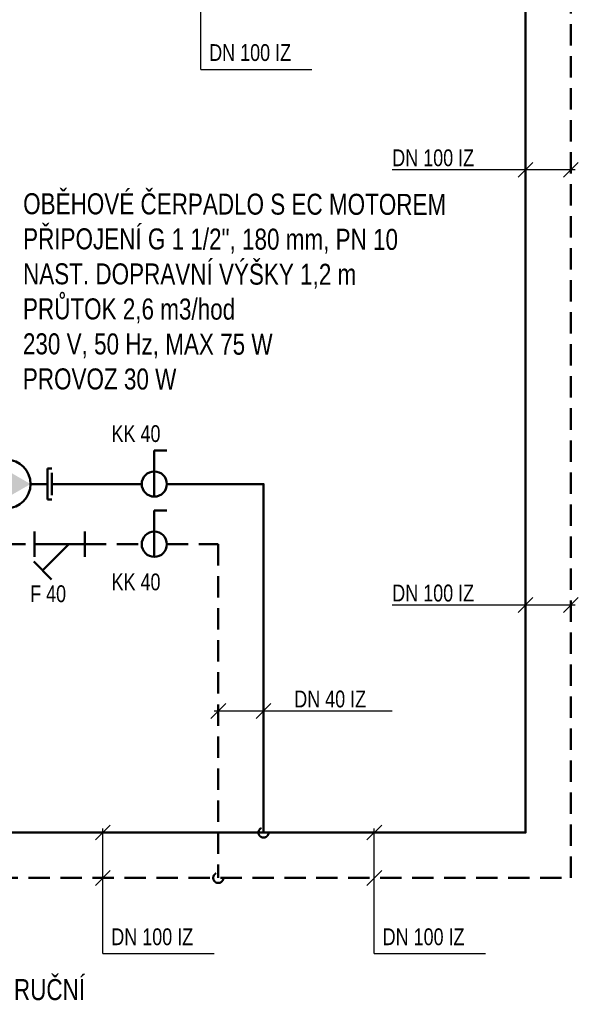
# Model space of a CAD drawing. Header units: millimetres. Extents: x -41968 to 54113, y -9946 to 101810.
# Tile 131 of 174: x 2529 to 5855, y 28094 to 33952. Entities that reach past the tile are written whole.
import ezdxf

# ---------------------------------------------------------------- set-up
doc = ezdxf.new("R2010")
doc.units = ezdxf.units.MM
doc.linetypes.add('DASHED', pattern=[19.05, 12.7, -6.35])
for name, color, linetype, lineweight in [('UT-armatury', 2, 'Continuous', 50), ('UT-potrubi_privodni', 3, 'Continuous', 50), ('UT-potrubi_zpetne', 3, 'DASHED', 50), ('UT-texty_stredni', 7, 'Continuous', 25)]:
    doc.layers.add(name, color=color, linetype=linetype, lineweight=lineweight)
for name, color, linetype in [('UT-armatury-popis', 7, 'Continuous'), ('UT-potrubi_privodni-popis', 7, 'Continuous'), ('UT-potrubi_zpetne-popis', 7, 'Continuous')]:
    doc.layers.add(name, color=color, linetype=linetype)
doc.styles.get("Standard").update_dxf_attribs({"font": 'ic-simplex.shx', "width": 0.8})
doc.linetypes.add('CIKCAK', pattern='A,0.00254,-5.08,[131,ltypeshp.shx,S=5.08,R=0,X=-5.08,Y=0],-10.16,[131,ltypeshp.shx,S=5.08,R=180,X=5.08,Y=0],-5.08', length=20.32254)

# ---------------------------------------------------------------- blocks, each defined once
blk = doc.blocks.new('*U35768', base_point=(33738.7, -6403))
at = {"color": 0, "linetype": 'ByBlock'}
for p, q in [((33754.2, -6348.7), (33738.7, -6348.7)), ((33754.2, -6457.3), (33754.2, -6348.7)), ((34044.5, -6348.7), (34060, -6348.7)), ((34044.5, -6457.3), (34044.5, -6348.7)), ((33738.7, -6441.8), (33738.7, -6364.2)), ((34060, -6441.8), (34060, -6364.2)), ((33754.2, -6403), (33813.8, -6403)), ((34044.5, -6403), (33984.9, -6403)), ((33754.2, -6457.3), (33738.7, -6457.3)), ((34044.5, -6457.3), (34060, -6457.3))]:
    blk.add_line(p, q, dxfattribs=at)
at = {"color": 0, "linetype": 'ByBlock', "ltscale": 10}
blk.add_ellipse((33899.4, -6403), major_axis=(85.5, 0), ratio=1, start_param=1.570796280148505, end_param=7.853981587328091, dxfattribs=at)
at = {"color": 0, "linetype": 'ByBlock'}
blk.add_solid([(33984.9, -6403), (33856.6, -6477.1), (33856.6, -6328.9)], dxfattribs=at)
blk = doc.blocks.new('*U35770')
at = {"color": 0, "linetype": 'ByBlock', "lineweight": -2, "ltscale": 10}
for p, q in [((37.5, 100), (75, 100)), ((37.5, -37.5), (37.5, 100))]:
    blk.add_line(p, q, dxfattribs=at)
blk.add_circle((37.5, 0), 37.5, dxfattribs=at)
blk = doc.blocks.new('*U35772', base_point=(17731, 12698.6))
at = {"color": 0, "linetype": 'ByBlock', "lineweight": -2, "ltscale": 10}
for p, q in [((17781.9, 12803.5), (17728.8, 12750.4)), ((17731, 12736.1), (17731, 12661.1)), ((17881, 12661.1), (17881, 12736.1))]:
    blk.add_line(p, q, dxfattribs=at)
for points in [[(17833.7, 12698.6), (17755.4, 12777)], [(17731, 12698.6), (17881, 12698.6)]]:
    blk.add_lwpolyline(points, dxfattribs=at)

msp = doc.modelspace()

# ---------------------------------------------------------------- linework, layer by layer
at = {"layer": 'UT-potrubi_privodni', "ltscale": 10}
for points in [[(-13606.661, 39347.088), (-14104.581, 39347.088), (-14104.581, 34106.564), (5540.943, 34106.564), (5540.943, 29115.842), (-4959.926, 29115.842), (-4959.926, 27251.19)], [(3255.442, 31189.465), (2720.761, 31189.465)], [(3980.757, 29115.842), (3980.757, 31189.465), (3405.442, 31189.465)]]:
    msp.add_lwpolyline(points, dxfattribs=at)
at = {"layer": 'UT-potrubi_privodni-popis', "color": 2, "ltscale": 10}
for p, q in [((5585.137, 33103.273), (5496.749, 33014.885)), ((5855.077, 33103.273), (5766.688, 33014.885)), ((5835.882, 33059.079), (4747.133, 33059.079)), ((5835.882, 30469.685), (4747.133, 30469.685)), ((5585.137, 30513.879), (5496.749, 30425.491)), ((5855.077, 30513.879), (5766.688, 30425.491))]:
    msp.add_line(p, q, dxfattribs=at)
at = {"layer": 'UT-potrubi_zpetne', "ltscale": 10}
for points in [[(-657.833, 28845.902), (5810.882, 28845.902), (5810.882, 34376.504), (-13836.729, 34376.504), (-13836.729, 36144.666), (-13573.675, 36144.666)], [(2246.795, 30831.271), (2616.654, 30831.271)], [(2916.654, 30831.271), (3255.442, 30831.271)], [(3405.442, 30831.271), (3711.346, 30831.271), (3711.346, 28845.902)]]:
    msp.add_lwpolyline(points, dxfattribs=at)
for centre in [(3980.757, 29115.842), (3711.346, 28845.902)]:
    msp.add_circle(centre, 30, dxfattribs=at)
at = {"layer": 'UT-potrubi_zpetne-popis', "color": 2, "ltscale": 10}
for p, q in [((3607.219, 33656.564), (3607.219, 34401.504)), ((3607.219, 33656.564), (4268.819, 33656.564)), ((3755.54, 29883.395), (3667.152, 29795.006)), ((4024.951, 29883.395), (3936.562, 29795.006)), ((3686.346, 29839.2), (4746.471, 29839.2)), ((3068.501, 29160.036), (2980.113, 29071.648)), ((3024.307, 28395.902), (3024.307, 29140.842)), ((4684.179, 29160.036), (4595.791, 29071.648)), ((4639.985, 28395.902), (4639.985, 29140.842)), ((3068.501, 28890.096), (2980.113, 28801.708)), ((4684.179, 28890.096), (4595.791, 28801.708)), ((3024.307, 28395.902), (3685.907, 28395.902)), ((4639.985, 28395.902), (5301.585, 28395.902))]:
    msp.add_line(p, q, dxfattribs=at)

# ---------------------------------------------------------------- block references
at = {"layer": 'UT-armatury', "ltscale": 10}
for name, p, xscale, yscale, zscale, rotation in [('*U35770', (3255.442, 31189.465), 2, 2, 2, 360), ('*U35768', (2176.164, 31189.465), 1.695118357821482, 1.695118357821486, 1.695118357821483, 359.9999999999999), ('*U35770', (3255.442, 30831.271), 2, 2, 2, 360), ('*U35772', (2616.654, 30831.271), -2, 2.000000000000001, 2, 180)]:
    msp.add_blockref(name, p, dxfattribs=dict(at, xscale=xscale, yscale=yscale, zscale=zscale, rotation=rotation))

# ---------------------------------------------------------------- texts
at = {"layer": 'UT-armatury-popis', "ltscale": 10, "char_height": 100, "width": 608.01876, "attachment_point": 5}
for s, insert in [('KK 40', (3221.47, 31488.955)), ('KK 40', (3221.47, 30606.557)), ('F 40', (2698.13, 30536.209))]:
    msp.add_mtext(s, dxfattribs=dict(at, insert=insert))
at = {"layer": 'UT-potrubi_privodni-popis', "ltscale": 10, "char_height": 100, "attachment_point": 7}
for insert in [(4747.133, 33079.079), (4747.133, 30489.685)]:
    msp.add_mtext('DN 100 IZ', dxfattribs=dict(at, insert=insert))
at = {"layer": 'UT-potrubi_zpetne-popis', "ltscale": 10, "width": 0.8}
for p in [(3657.219, 33706.564), (3074.307, 28445.902), (4689.985, 28445.902)]:
    msp.add_text('DN 100 IZ', height=100, dxfattribs=at).set_placement(p)
at = {"layer": 'UT-potrubi_zpetne-popis', "ltscale": 10, "insert": (4163.614, 29859.2), "char_height": 100, "attachment_point": 7}
msp.add_mtext('DN 40 IZ', dxfattribs=at)
at = {"layer": 'UT-texty_stredni', "linetype": 'CIKCAK', "ltscale": 10, "width": 0.8}
msp.add_text('OV 10 - RUČNÍ', height=125, dxfattribs=at).set_placement((1996.696, 28119.087))
at = {"layer": 'UT-texty_stredni', "ltscale": 10, "insert": (2549.681, 32919.846), "char_height": 125, "width": 2985.40446, "attachment_point": 1, "rotation": 359.8993208}
msp.add_mtext('OBĚHOVÉ ČERPADLO S EC MOTOREM\\PPŘIPOJENÍ G 1 1/2", 180 mm, PN 10\\PNAST. DOPRAVNÍ VÝŠKY 1,2 m\\PPRŮTOK 2,6 m3/hod\\P230 V, 50 Hz, MAX 75 W\\PPROVOZ 30 W', dxfattribs=at)

doc.saveas('drawing.dxf')
